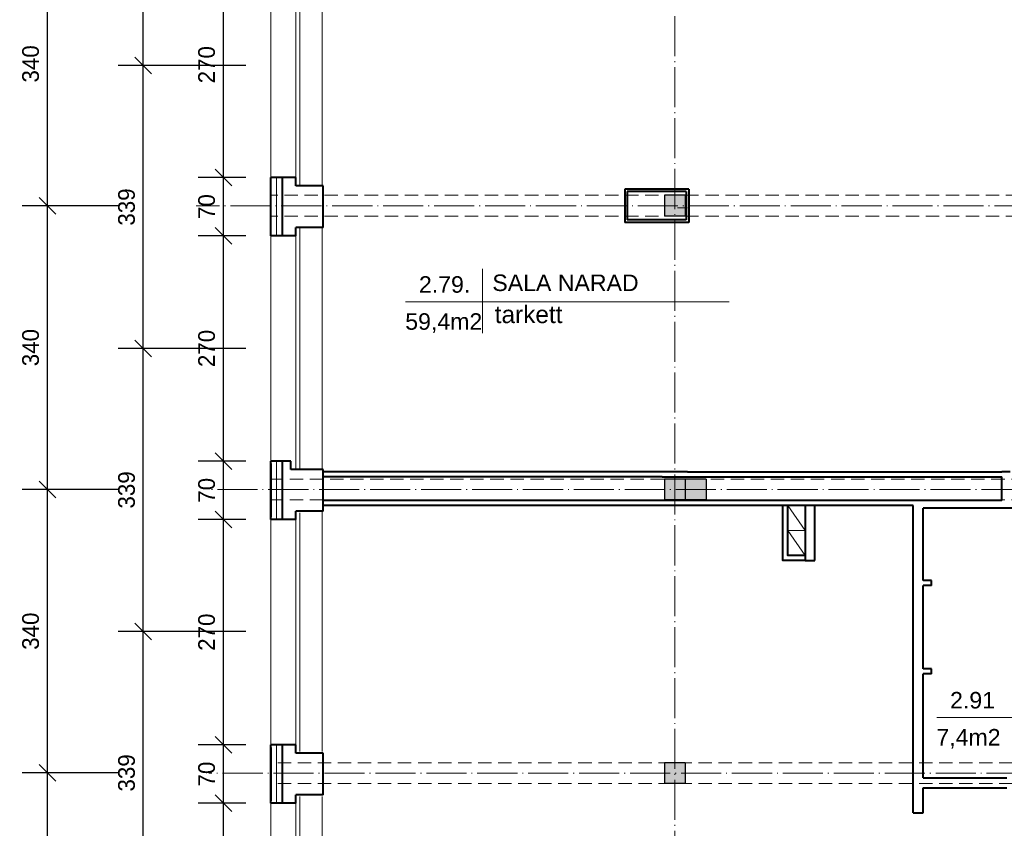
# Model space of a CAD drawing. Header units: millimetres. Extents: x -32003 to -19505, y 17931 to 29358.
# Tile 6 of 92: x -28302 to -27123, y 21923 to 22892. Entities that reach past the tile are written whole.
import ezdxf

# ---------------------------------------------------------------- set-up
doc = ezdxf.new("R2010")
doc.units = ezdxf.units.MM
doc.header["$PDMODE"] = 3
for name, pattern in [('ACAD_ISO03W100', [30, 12, -18]), ('ACAD_ISO04W100', [30.5, 24, -3, 0.5, -3]), ('KRESKOWA_X2', [12, 8, -4])]:
    doc.linetypes.add(name, pattern=pattern)
for name, color, linetype, lineweight in [('_wymiary', 1, 'Continuous', 9), ('KOMINY', 43, 'Continuous', 15), ('opisy drzwi', 40, 'Continuous', 13), ('opisy pom', 3, 'Continuous', 18), ('przerywana', 7, 'KRESKOWA_X2', 5), ('sciany', 4, 'Continuous', 40), ('symetria', 7, 'ACAD_ISO03W100', 5), ('SZRAF', 51, 'Continuous', 9), ('słupy', 2, 'Continuous', 30), ('ściana', 4, 'Continuous', 40)]:
    doc.layers.add(name, color=color, linetype=linetype, lineweight=lineweight)
doc.styles.add('SYSTEM', font='TXT')
doc.linetypes.add('BATTING', pattern='A,0.0001,-0.1,[134,ltypeshp.shx,S=0.1,R=0,X=-0.1,Y=0],-0.2,[134,ltypeshp.shx,S=0.1,R=180,X=0.1,Y=0],-0.1', length=0.4001)
doc.dimstyles.new('Jacek2', dxfattribs={"dimscale": 2, "dimtxt": 10, "dimasz": 10, "dimexe": 15, "dimexo": 15, "dimgap": 5, "dimtad": 1, "dimdec": 0, "dimrnd": 0.5, "dimzin": 0, "dimdsep": 46, "dimtxsty": 'Standard', "dimblk": 'OBLIQUE', "dimcen": 0, "dimdle": 5, "dimadec": 1, "dimazin": 0, "dimtfac": 1, "dimtdec": 0, "dimtofl": 0, "dimtmove": 0, "dimatfit": 3, "dimfxl": 0, "dimtolj": 1, "dimtzin": 0, "dimarcsym": 0})

# ---------------------------------------------------------------- blocks, each defined once
blk = doc.blocks.new('_OBLIQUE')
at = {"color": 0, "linetype": 'ByBlock'}
blk.add_line((-0.5, -0.5), (0.5, 0.5), dxfattribs=at)
blk = doc.blocks.new('*D765')
at = {"layer": '_wymiary', "color": 0, "lineweight": -2}
for p, q in [((-28058.4, 21674.1), (-28058.4, 21963.4)), ((-28031.7, 21953.4), (-28088.4, 21953.4)), ((-28031.7, 21684.1), (-28088.4, 21684.1))]:
    blk.add_line(p, q, dxfattribs=at)
at = {"layer": 'Defpoints', "color": 0}
for p in [(-28058.4, 21953.4), (-28001.7, 21953.4), (-28001.7, 21684.1)]:
    blk.add_point(p, dxfattribs=at)
at = {"layer": '_wymiary', "color": 0, "lineweight": -2, "xscale": 20, "yscale": 20, "zscale": 20}
for p, rotation in [((-28058.4, 21953.4), 90), ((-28058.4, 21684.1), 270)]:
    blk.add_blockref('_OBLIQUE', p, dxfattribs=dict(at, rotation=rotation))
at = {"layer": '_wymiary', "color": 0, "insert": (-28078.4, 21818.7), "char_height": 20, "attachment_point": 5, "rotation": 90}
blk.add_mtext('\\A1;270', dxfattribs=at)
blk = doc.blocks.new('*D766')
at = {"layer": '_wymiary', "color": 0, "lineweight": -2}
for p, q in [((-28058.4, 21943.4), (-28058.4, 22033.4)), ((-28031.7, 22023.4), (-28088.4, 22023.4)), ((-28031.7, 21953.4), (-28088.4, 21953.4))]:
    blk.add_line(p, q, dxfattribs=at)
at = {"layer": 'Defpoints', "color": 0}
for p in [(-28058.4, 22023.4), (-28001.7, 22023.4), (-28001.7, 21953.4)]:
    blk.add_point(p, dxfattribs=at)
at = {"layer": '_wymiary', "color": 0, "lineweight": -2, "xscale": 20, "yscale": 20, "zscale": 20}
for p, rotation in [((-28058.4, 22023.4), 90), ((-28058.4, 21953.4), 270)]:
    blk.add_blockref('_OBLIQUE', p, dxfattribs=dict(at, rotation=rotation))
at = {"layer": '_wymiary', "color": 0, "insert": (-28078.4, 21988.4), "char_height": 20, "attachment_point": 5, "rotation": 90}
blk.add_mtext('\\A1;70', dxfattribs=at)
blk = doc.blocks.new('*D767')
at = {"layer": '_wymiary', "color": 0, "lineweight": -2}
for p, q in [((-28058.4, 22013.4), (-28058.4, 22303.4)), ((-28031.7, 22293.4), (-28088.4, 22293.4)), ((-28031.7, 22023.4), (-28088.4, 22023.4))]:
    blk.add_line(p, q, dxfattribs=at)
at = {"layer": 'Defpoints', "color": 0}
for p in [(-28058.4, 22293.4), (-28001.7, 22293.4), (-28001.7, 22023.4)]:
    blk.add_point(p, dxfattribs=at)
at = {"layer": '_wymiary', "color": 0, "lineweight": -2, "xscale": 20, "yscale": 20, "zscale": 20}
for p, rotation in [((-28058.4, 22293.4), 90), ((-28058.4, 22023.4), 270)]:
    blk.add_blockref('_OBLIQUE', p, dxfattribs=dict(at, rotation=rotation))
at = {"layer": '_wymiary', "color": 0, "insert": (-28078.4, 22158.4), "char_height": 20, "attachment_point": 5, "rotation": 90}
blk.add_mtext('\\A1;270', dxfattribs=at)
blk = doc.blocks.new('*D768')
at = {"layer": '_wymiary', "color": 0, "lineweight": -2}
for p, q in [((-28058.4, 22283.4), (-28058.4, 22373.4)), ((-28031.7, 22363.4), (-28088.4, 22363.4)), ((-28031.7, 22293.4), (-28088.4, 22293.4))]:
    blk.add_line(p, q, dxfattribs=at)
at = {"layer": 'Defpoints', "color": 0}
for p in [(-28058.4, 22363.4), (-28001.7, 22363.4), (-28001.7, 22293.4)]:
    blk.add_point(p, dxfattribs=at)
at = {"layer": '_wymiary', "color": 0, "lineweight": -2, "xscale": 20, "yscale": 20, "zscale": 20}
for p, rotation in [((-28058.4, 22363.4), 90), ((-28058.4, 22293.4), 270)]:
    blk.add_blockref('_OBLIQUE', p, dxfattribs=dict(at, rotation=rotation))
at = {"layer": '_wymiary', "color": 0, "insert": (-28078.4, 22328.4), "char_height": 20, "attachment_point": 5, "rotation": 90}
blk.add_mtext('\\A1;70', dxfattribs=at)
blk = doc.blocks.new('*D769')
at = {"layer": '_wymiary', "color": 0, "lineweight": -2}
for p, q in [((-28058.4, 22353.4), (-28058.4, 22643.4)), ((-28031.7, 22633.4), (-28088.4, 22633.4)), ((-28031.7, 22363.4), (-28088.4, 22363.4))]:
    blk.add_line(p, q, dxfattribs=at)
at = {"layer": 'Defpoints', "color": 0}
for p in [(-28058.4, 22633.4), (-28001.7, 22633.4), (-28001.7, 22363.4)]:
    blk.add_point(p, dxfattribs=at)
at = {"layer": '_wymiary', "color": 0, "lineweight": -2, "xscale": 20, "yscale": 20, "zscale": 20}
for p, rotation in [((-28058.4, 22633.4), 90), ((-28058.4, 22363.4), 270)]:
    blk.add_blockref('_OBLIQUE', p, dxfattribs=dict(at, rotation=rotation))
at = {"layer": '_wymiary', "color": 0, "insert": (-28078.4, 22498.4), "char_height": 20, "attachment_point": 5, "rotation": 90}
blk.add_mtext('\\A1;270', dxfattribs=at)
blk = doc.blocks.new('*D770')
at = {"layer": '_wymiary', "color": 0, "lineweight": -2}
for p, q in [((-28058.4, 22623.4), (-28058.4, 22713.4)), ((-28031.7, 22703.4), (-28088.4, 22703.4)), ((-28031.7, 22633.4), (-28088.4, 22633.4))]:
    blk.add_line(p, q, dxfattribs=at)
at = {"layer": 'Defpoints', "color": 0}
for p in [(-28058.4, 22703.4), (-28001.7, 22703.4), (-28001.7, 22633.4)]:
    blk.add_point(p, dxfattribs=at)
at = {"layer": '_wymiary', "color": 0, "lineweight": -2, "xscale": 20, "yscale": 20, "zscale": 20}
for p, rotation in [((-28058.4, 22703.4), 90), ((-28058.4, 22633.4), 270)]:
    blk.add_blockref('_OBLIQUE', p, dxfattribs=dict(at, rotation=rotation))
at = {"layer": '_wymiary', "color": 0, "insert": (-28078.4, 22668.4), "char_height": 20, "attachment_point": 5, "rotation": 90}
blk.add_mtext('\\A1;70', dxfattribs=at)
blk = doc.blocks.new('*D771')
at = {"layer": '_wymiary', "color": 0, "lineweight": -2}
for p, q in [((-28058.4, 22693.4), (-28058.4, 22983.4)), ((-28031.7, 22973.4), (-28088.4, 22973.4)), ((-28031.7, 22703.4), (-28088.4, 22703.4))]:
    blk.add_line(p, q, dxfattribs=at)
at = {"layer": 'Defpoints', "color": 0}
for p in [(-28058.4, 22973.4), (-28001.7, 22973.4), (-28001.7, 22703.4)]:
    blk.add_point(p, dxfattribs=at)
at = {"layer": '_wymiary', "color": 0, "lineweight": -2, "xscale": 20, "yscale": 20, "zscale": 20}
for p, rotation in [((-28058.4, 22973.4), 90), ((-28058.4, 22703.4), 270)]:
    blk.add_blockref('_OBLIQUE', p, dxfattribs=dict(at, rotation=rotation))
at = {"layer": '_wymiary', "color": 0, "insert": (-28078.4, 22838.4), "char_height": 20, "attachment_point": 5, "rotation": 90}
blk.add_mtext('\\A1;270', dxfattribs=at)
blk = doc.blocks.new('*D775')
at = {"layer": '_wymiary', "color": 0, "lineweight": -2}
for p, q in [((-28154.3, 21810.2), (-28154.3, 22169.4)), ((-28031.7, 22159.4), (-28184.3, 22159.4)), ((-28031.7, 21820.2), (-28184.3, 21820.2))]:
    blk.add_line(p, q, dxfattribs=at)
at = {"layer": 'Defpoints', "color": 0}
for p in [(-28154.3, 22159.4), (-28001.7, 22159.4), (-28001.7, 21820.2)]:
    blk.add_point(p, dxfattribs=at)
at = {"layer": '_wymiary', "color": 0, "lineweight": -2, "xscale": 20, "yscale": 20, "zscale": 20}
for p, rotation in [((-28154.3, 22159.4), 90), ((-28154.3, 21820.2), 270)]:
    blk.add_blockref('_OBLIQUE', p, dxfattribs=dict(at, rotation=rotation))
at = {"layer": '_wymiary', "color": 0, "insert": (-28174.3, 21989.8), "char_height": 20, "attachment_point": 5, "rotation": 90}
blk.add_mtext('\\A1;339', dxfattribs=at)
blk = doc.blocks.new('*D776')
at = {"layer": '_wymiary', "color": 0, "lineweight": -2}
for p, q in [((-28154.3, 22149.4), (-28154.3, 22508.4)), ((-28031.7, 22498.4), (-28184.3, 22498.4)), ((-28031.7, 22159.4), (-28184.3, 22159.4))]:
    blk.add_line(p, q, dxfattribs=at)
at = {"layer": 'Defpoints', "color": 0}
for p in [(-28154.3, 22498.4), (-28001.7, 22498.4), (-28001.7, 22159.4)]:
    blk.add_point(p, dxfattribs=at)
at = {"layer": '_wymiary', "color": 0, "lineweight": -2, "xscale": 20, "yscale": 20, "zscale": 20}
for p, rotation in [((-28154.3, 22498.4), 90), ((-28154.3, 22159.4), 270)]:
    blk.add_blockref('_OBLIQUE', p, dxfattribs=dict(at, rotation=rotation))
at = {"layer": '_wymiary', "color": 0, "insert": (-28174.3, 22328.9), "char_height": 20, "attachment_point": 5, "rotation": 90}
blk.add_mtext('\\A1;339', dxfattribs=at)
blk = doc.blocks.new('*D777')
at = {"layer": '_wymiary', "color": 0, "lineweight": -2}
for p, q in [((-28154.3, 22488.4), (-28154.3, 22847.4)), ((-28031.7, 22837.4), (-28184.3, 22837.4)), ((-28031.7, 22498.4), (-28184.3, 22498.4))]:
    blk.add_line(p, q, dxfattribs=at)
at = {"layer": 'Defpoints', "color": 0}
for p in [(-28154.3, 22837.4), (-28001.7, 22837.4), (-28001.7, 22498.4)]:
    blk.add_point(p, dxfattribs=at)
at = {"layer": '_wymiary', "color": 0, "lineweight": -2, "xscale": 20, "yscale": 20, "zscale": 20}
for p, rotation in [((-28154.3, 22837.4), 90), ((-28154.3, 22498.4), 270)]:
    blk.add_blockref('_OBLIQUE', p, dxfattribs=dict(at, rotation=rotation))
at = {"layer": '_wymiary', "color": 0, "insert": (-28174.3, 22667.9), "char_height": 20, "attachment_point": 5, "rotation": 90}
blk.add_mtext('\\A1;339', dxfattribs=at)
blk = doc.blocks.new('*D969')
at = {"layer": '_wymiary', "color": 0, "lineweight": -2}
for p, q in [((-28154.3, 22827.4), (-28154.3, 23100.9)), ((-28031.7, 23090.9), (-28184.3, 23090.9)), ((-28031.7, 22837.4), (-28184.3, 22837.4))]:
    blk.add_line(p, q, dxfattribs=at)
at = {"layer": 'Defpoints', "color": 0}
for p in [(-28154.3, 23090.9), (-28001.7, 23090.9), (-28001.7, 22837.4)]:
    blk.add_point(p, dxfattribs=at)
at = {"layer": '_wymiary', "color": 0, "lineweight": -2, "xscale": 20, "yscale": 20, "zscale": 20}
for p, rotation in [((-28154.3, 23090.9), 90), ((-28154.3, 22837.4), 270)]:
    blk.add_blockref('_OBLIQUE', p, dxfattribs=dict(at, rotation=rotation))
at = {"layer": '_wymiary', "color": 0, "insert": (-28174.3, 22964.1), "char_height": 20, "attachment_point": 5, "rotation": 90}
blk.add_mtext('\\A1;254', dxfattribs=at)
blk = doc.blocks.new('*D779')
at = {"layer": '_wymiary', "color": 0, "lineweight": -2}
for p, q in [((-28269.2, 21640.7), (-28269.2, 21999.8)), ((-28184.3, 21989.8), (-28299.2, 21989.8)), ((-28184.3, 21650.7), (-28299.2, 21650.7))]:
    blk.add_line(p, q, dxfattribs=at)
at = {"layer": 'Defpoints', "color": 0}
for p in [(-28269.2, 21989.8), (-28154.3, 21989.8), (-28154.3, 21650.7)]:
    blk.add_point(p, dxfattribs=at)
at = {"layer": '_wymiary', "color": 0, "lineweight": -2, "xscale": 20, "yscale": 20, "zscale": 20}
for p, rotation in [((-28269.2, 21989.8), 90), ((-28269.2, 21650.7), 270)]:
    blk.add_blockref('_OBLIQUE', p, dxfattribs=dict(at, rotation=rotation))
at = {"layer": '_wymiary', "color": 0, "insert": (-28289.2, 21820.3), "char_height": 20, "attachment_point": 5, "rotation": 90}
blk.add_mtext('\\A1;340', dxfattribs=at)
blk = doc.blocks.new('*D780')
at = {"layer": '_wymiary', "color": 0, "lineweight": -2}
for p, q in [((-28269.2, 21979.8), (-28269.2, 22339.4)), ((-28184.3, 22329.4), (-28299.2, 22329.4)), ((-28184.3, 21989.8), (-28299.2, 21989.8))]:
    blk.add_line(p, q, dxfattribs=at)
at = {"layer": 'Defpoints', "color": 0}
for p in [(-28269.2, 22329.4), (-28154.3, 22329.4), (-28154.3, 21989.8)]:
    blk.add_point(p, dxfattribs=at)
at = {"layer": '_wymiary', "color": 0, "lineweight": -2, "xscale": 20, "yscale": 20, "zscale": 20}
for p, rotation in [((-28269.2, 22329.4), 90), ((-28269.2, 21989.8), 270)]:
    blk.add_blockref('_OBLIQUE', p, dxfattribs=dict(at, rotation=rotation))
at = {"layer": '_wymiary', "color": 0, "insert": (-28289.2, 22159.6), "char_height": 20, "attachment_point": 5, "rotation": 90}
blk.add_mtext('\\A1;340', dxfattribs=at)
blk = doc.blocks.new('*D781')
at = {"layer": '_wymiary', "color": 0, "lineweight": -2}
for p, q in [((-28269.2, 22319.4), (-28269.2, 22679.4)), ((-28184.3, 22669.4), (-28299.2, 22669.4)), ((-28184.3, 22329.4), (-28299.2, 22329.4))]:
    blk.add_line(p, q, dxfattribs=at)
at = {"layer": 'Defpoints', "color": 0}
for p in [(-28269.2, 22669.4), (-28154.3, 22669.4), (-28154.3, 22329.4)]:
    blk.add_point(p, dxfattribs=at)
at = {"layer": '_wymiary', "color": 0, "lineweight": -2, "xscale": 20, "yscale": 20, "zscale": 20}
for p, rotation in [((-28269.2, 22669.4), 90), ((-28269.2, 22329.4), 270)]:
    blk.add_blockref('_OBLIQUE', p, dxfattribs=dict(at, rotation=rotation))
at = {"layer": '_wymiary', "color": 0, "insert": (-28289.2, 22499.4), "char_height": 20, "attachment_point": 5, "rotation": 90}
blk.add_mtext('\\A1;340', dxfattribs=at)
blk = doc.blocks.new('*D782')
at = {"layer": '_wymiary', "color": 0, "lineweight": -2}
for p, q in [((-28269.2, 22659.4), (-28269.2, 23019.4)), ((-28184.3, 23009.4), (-28299.2, 23009.4)), ((-28184.3, 22669.4), (-28299.2, 22669.4))]:
    blk.add_line(p, q, dxfattribs=at)
at = {"layer": 'Defpoints', "color": 0}
for p in [(-28269.2, 23009.4), (-28154.3, 23009.4), (-28154.3, 22669.4)]:
    blk.add_point(p, dxfattribs=at)
at = {"layer": '_wymiary', "color": 0, "lineweight": -2, "xscale": 20, "yscale": 20, "zscale": 20}
for p, rotation in [((-28269.2, 23009.4), 90), ((-28269.2, 22669.4), 270)]:
    blk.add_blockref('_OBLIQUE', p, dxfattribs=dict(at, rotation=rotation))
at = {"layer": '_wymiary', "color": 0, "insert": (-28289.2, 22839.4), "char_height": 20, "attachment_point": 5, "rotation": 90}
blk.add_mtext('\\A1;340', dxfattribs=at)

msp = doc.modelspace()

# ---------------------------------------------------------------- hatches: boundary and pattern name
at = {"layer": 'SZRAF', "ltscale": 0.5}
h = msp.add_hatch(color=256, dxfattribs=at)
h.paths.add_polyline_path([(-27505.2, 22656.9), (-27505.2, 22669.4), (-27517.7, 22669.4), (-27517.7, 22656.9), (-27512.7, 22656.9)])
h.paths.add_polyline_path([(-27517.7, 22656.9), (-27517.7, 22669.4), (-27530.2, 22669.4), (-27530.2, 22656.9)])
h.paths.add_polyline_path([(-27517.7, 22681.9), (-27530.2, 22681.9), (-27530.2, 22669.4), (-27517.7, 22669.4)])
h.paths.add_polyline_path([(-27517.7, 22681.9), (-27517.7, 22669.4), (-27505.2, 22669.4), (-27505.2, 22681.9)])
h = msp.add_hatch(color=256, dxfattribs=at)
h.paths.add_polyline_path([(-27505.2, 22316.9), (-27505.2, 22329.4), (-27517.7, 22329.4), (-27517.7, 22316.9), (-27512.7, 22316.9)])
h.paths.add_polyline_path([(-27517.7, 22316.9), (-27517.7, 22329.4), (-27530.2, 22329.4), (-27530.2, 22316.9)])
h.paths.add_polyline_path([(-27517.7, 22341.9), (-27530.2, 22341.9), (-27530.2, 22329.4), (-27517.7, 22329.4)])
h.paths.add_polyline_path([(-27517.7, 22341.9), (-27517.7, 22329.4), (-27505.2, 22329.4), (-27505.2, 22341.9)])
h = msp.add_hatch(color=256, dxfattribs=at)
h.paths.add_polyline_path([(-27480.2, 22316.9), (-27480.2, 22329.4), (-27492.7, 22329.4), (-27492.7, 22316.9), (-27487.7, 22316.9)])
h.paths.add_polyline_path([(-27492.7, 22316.9), (-27492.7, 22329.4), (-27505.2, 22329.4), (-27505.2, 22316.9)])
h.paths.add_polyline_path([(-27492.7, 22341.9), (-27505.2, 22341.9), (-27505.2, 22329.4), (-27492.7, 22329.4)])
h.paths.add_polyline_path([(-27492.7, 22341.9), (-27492.7, 22329.4), (-27480.2, 22329.4), (-27480.2, 22341.9)])
h = msp.add_hatch(color=256, dxfattribs=at)
h.paths.add_polyline_path([(-27505.2, 21976.9), (-27505.2, 21989.4), (-27517.7, 21989.4), (-27517.7, 21976.9), (-27512.7, 21976.9)])
h.paths.add_polyline_path([(-27517.7, 21976.9), (-27517.7, 21989.4), (-27530.2, 21989.4), (-27530.2, 21976.9)])
h.paths.add_polyline_path([(-27517.7, 22001.9), (-27530.2, 22001.9), (-27530.2, 21989.4), (-27517.7, 21989.4)])
h.paths.add_polyline_path([(-27517.7, 22001.9), (-27517.7, 21989.4), (-27505.2, 21989.4), (-27505.2, 22001.9)])

# ---------------------------------------------------------------- linework, layer by layer
at = {"layer": 'KOMINY', "lineweight": 18}
for p, q in [((-27382.5, 22310.4), (-27361.5, 22280.4)), ((-27382.5, 22280.4), (-27361.5, 22250.4))]:
    msp.add_line(p, q, dxfattribs=at)
for points in [[(-27382.5, 22310.4), (-27361.5, 22310.4), (-27361.5, 22280.4), (-27382.5, 22280.4)], [(-27382.5, 22280.4), (-27361.5, 22280.4), (-27361.5, 22250.4), (-27382.5, 22250.4)]]:
    msp.add_lwpolyline(points, close=True, dxfattribs=at)
at = {"layer": 'opisy drzwi'}
for p, q in [((-28001.7, 22983.4), (-28001.7, 22693.4)), ((-27971.7, 22983.4), (-27971.7, 22693.4)), ((-27966.7, 22983.4), (-27966.7, 22693.4)), ((-27940.2, 22983.4), (-27940.2, 22693.4)), ((-27971.7, 22643.4), (-27971.7, 22353.4)), ((-27966.7, 22643.4), (-27966.7, 22353.4)), ((-27940.2, 22643.4), (-27940.2, 22353.4)), ((-28001.7, 22360.4), (-28001.7, 22638.4)), ((-27966.7, 22301.4), (-27966.7, 22015.4)), ((-27940.2, 22303.4), (-27940.2, 22015.4)), ((-28001.7, 22296.4), (-28001.7, 22020.4)), ((-27971.7, 22296.4), (-27971.7, 22015.4)), ((-28001.7, 21956.4), (-28001.7, 21682.1)), ((-27971.7, 21956.4), (-27971.7, 21677.1)), ((-27966.7, 21961.4), (-27966.7, 21677.1)), ((-27940.2, 21961.4), (-27940.2, 21677.1))]:
    msp.add_line(p, q, dxfattribs=at)
at = {"layer": 'opisy pom'}
for p, q in [((-27748.1, 22593.8), (-27748.1, 22516.8)), ((-27840.1, 22554.2), (-27452.7, 22554.2)), ((-27204.1, 22056), (-27010.4, 22056))]:
    msp.add_line(p, q, dxfattribs=at)
at = {"layer": 'przerywana', "ltscale": 2}
for p, q in [((-26097.2, 22681.9), (-28001.7, 22681.9)), ((-26097.2, 22656.9), (-28001.7, 22656.9)), ((-21506.7, 22341.9), (-28001.7, 22341.9)), ((-21506.7, 22316.9), (-28001.7, 22316.9)), ((-25937.3, 22001.9), (-28002.7, 22001.9)), ((-25937.3, 21976.9), (-28002.7, 21976.9))]:
    msp.add_line(p, q, dxfattribs=at)
at = {"layer": 'sciany'}
msp.add_line((-27116.1, 22350.4), (-27126.1, 22350.4), dxfattribs=at)
at = {"layer": 'symetria', "linetype": 'ACAD_ISO04W100', "ltscale": 2}
for p, q in [((-27517.7, 21567.5), (-27517.7, 26437.9)), ((-25928, 22669.4), (-28091, 22669.4)), ((-21490.6, 22329.4), (-28075.9, 22329.4)), ((-25937.3, 21989.4), (-28075.9, 21989.4))]:
    msp.add_line(p, q, dxfattribs=at)
at = {"layer": 'symetria'}
msp.add_line((-27502.7, 22666.9), (-27532.7, 22666.9), dxfattribs=at)
at = {"layer": 'SZRAF', "linetype": 'BATTING', "ltscale": 14}
for p, q in [((-27994.7, 22633.4), (-27994.7, 22703.4)), ((-27994.7, 22293.4), (-27994.7, 22363.4)), ((-27994.7, 21953.4), (-27994.7, 22023.4))]:
    msp.add_line(p, q, dxfattribs=at)
at = {"layer": 'słupy'}
for p, q in [((-27505.2, 22681.9), (-27530.2, 22681.9)), ((-27530.2, 22681.9), (-27530.2, 22656.9)), ((-27505.2, 22681.9), (-27505.2, 22656.9)), ((-27505.2, 22656.9), (-27530.2, 22656.9)), ((-27505.2, 22341.9), (-27530.2, 22341.9)), ((-27530.2, 22341.9), (-27530.2, 22316.9)), ((-27505.2, 22341.9), (-27505.2, 22316.9)), ((-27480.2, 22341.9), (-27505.2, 22341.9)), ((-27505.2, 22341.9), (-27505.2, 22316.9)), ((-27480.2, 22341.9), (-27502.7, 22341.9)), ((-27480.2, 22341.9), (-27480.2, 22316.9)), ((-27505.2, 22316.9), (-27530.2, 22316.9)), ((-27480.2, 22316.9), (-27505.2, 22316.9)), ((-27505.2, 22001.9), (-27530.2, 22001.9)), ((-27530.2, 22001.9), (-27530.2, 21976.9)), ((-27505.2, 22001.9), (-27505.2, 21976.9)), ((-27505.2, 21976.9), (-27530.2, 21976.9))]:
    msp.add_line(p, q, dxfattribs=at)
at = {"layer": 'ściana'}
for p, q in [((-28001.7, 22633.4), (-28001.7, 22703.4)), ((-27971.7, 22703.4), (-28001.7, 22703.4)), ((-27987.7, 22633.4), (-27987.7, 22703.4)), ((-27971.7, 22693.4), (-27971.7, 22703.4)), ((-27938.7, 22693.4), (-27971.7, 22693.4)), ((-27938.7, 22643.4), (-27938.7, 22693.4)), ((-27577.7, 22689.4), (-27577.7, 22649.4)), ((-27501.1, 22689.4), (-27577.7, 22689.4)), ((-27501.1, 22689.4), (-27501.1, 22649.4)), ((-27504.1, 22686.4), (-27574.7, 22686.4)), ((-27574.7, 22686.4), (-27574.7, 22652.4)), ((-27504.1, 22686.4), (-27504.1, 22652.4)), ((-27987.7, 22633.4), (-27987.7, 22668.4)), ((-27504.1, 22652.4), (-27574.7, 22652.4)), ((-27949.7, 22643.4), (-27971.7, 22643.4)), ((-27971.7, 22633.4), (-27971.7, 22643.4)), ((-27971.7, 22633.4), (-27971.7, 22643.4)), ((-27938.7, 22643.4), (-27971.7, 22643.4)), ((-27501.1, 22649.4), (-27577.7, 22649.4)), ((-27971.7, 22633.4), (-28001.7, 22633.4)), ((-27971.7, 22633.4), (-27987.7, 22633.4)), ((-28001.7, 22293.4), (-28001.7, 22363.4)), ((-27977.7, 22363.4), (-28001.7, 22363.4)), ((-27987.7, 22293.4), (-27987.7, 22363.4)), ((-27977.7, 22353.4), (-27977.7, 22363.4)), ((-27986.7, 22355.4), (-27986.7, 22355.4)), ((-27938.7, 22353.4), (-27977.7, 22353.4)), ((-27938.7, 22303.4), (-27938.7, 22353.4)), ((-27502.7, 22350.4), (-27938.7, 22350.4)), ((-27502.7, 22350.4), (-27126.1, 22350.4)), ((-27116.1, 22350.4), (-27126.1, 22350.4)), ((-27532.7, 22344.4), (-27938.7, 22344.4)), ((-27532.7, 22344.4), (-27126.1, 22344.4)), ((-27126.1, 22316.4), (-27126.1, 22344.4)), ((-27987.7, 22293.4), (-27987.7, 22328.4)), ((-27532.7, 22316.4), (-27938.7, 22316.4)), ((-27502.7, 22310.4), (-27938.7, 22310.4)), ((-27126.1, 22316.4), (-27532.7, 22316.4)), ((-27232.2, 22310.4), (-27502.7, 22310.4)), ((-27232.2, 21941.9), (-27232.2, 22310.4)), ((-27949.7, 22303.4), (-27971.7, 22303.4)), ((-27971.7, 22293.4), (-27971.7, 22303.4)), ((-27971.7, 22293.4), (-27971.7, 22303.4)), ((-27938.7, 22303.4), (-27971.7, 22303.4)), ((-27220.2, 22220.4), (-27220.2, 22306.9)), ((-26983.7, 22306.9), (-27220.2, 22306.9)), ((-27971.7, 22293.4), (-28001.7, 22293.4)), ((-27971.7, 22293.4), (-27987.7, 22293.4)), ((-27210.2, 22220.4), (-27220.2, 22220.4)), ((-27210.2, 22214.4), (-27210.2, 22220.4)), ((-27210.2, 22214.4), (-27220.2, 22214.4)), ((-27220.2, 22114.4), (-27220.2, 22214.4)), ((-27210.2, 22114.4), (-27220.2, 22114.4)), ((-27210.2, 22108.4), (-27210.2, 22114.4)), ((-27220.2, 21983.9), (-27220.2, 22108.4)), ((-27210.2, 22108.4), (-27220.2, 22108.4)), ((-28001.7, 21953.4), (-28001.7, 22023.4)), ((-27971.7, 22023.4), (-28001.7, 22023.4)), ((-27987.7, 21953.4), (-27987.7, 22023.4)), ((-27986.7, 22015.4), (-27986.7, 22015.4)), ((-27971.7, 22013.4), (-27971.7, 22023.4)), ((-27938.7, 22013.4), (-27971.7, 22013.4)), ((-27938.7, 21963.4), (-27938.7, 22013.4)), ((-27987.7, 21953.4), (-27987.7, 21988.4)), ((-27220.2, 21983.9), (-27120.2, 21983.9)), ((-27220.2, 21941.9), (-27220.2, 21971.9)), ((-27220.2, 21971.9), (-27120.2, 21971.9)), ((-27949.7, 21963.4), (-27971.7, 21963.4)), ((-27971.7, 21953.4), (-27971.7, 21963.4)), ((-27971.7, 21953.4), (-27971.7, 21963.4)), ((-27938.7, 21963.4), (-27971.7, 21963.4)), ((-27971.7, 21953.4), (-28001.7, 21953.4)), ((-27971.7, 21953.4), (-27987.7, 21953.4)), ((-27232.2, 21941.9), (-27220.2, 21941.9))]:
    msp.add_line(p, q, dxfattribs=at)
at = {"layer": 'ściana', "ltscale": 0.5}
for p, q in [((-28001.7, 22674.9), (-28001.7, 22674.9)), ((-27986.7, 22674.9), (-27986.7, 22674.9)), ((-28001.7, 22360.4), (-28001.7, 22296.4)), ((-27986.7, 22301.4), (-27986.7, 22301.4)), ((-28001.7, 22020.4), (-28001.7, 21956.4))]:
    msp.add_line(p, q, dxfattribs=at)
for points in [[(-27361.5, 22244.4), (-27388.5, 22244.4), (-27388.5, 22310.4)], [(-27361.5, 22250.4), (-27382.5, 22250.4), (-27382.5, 22310.4)]]:
    msp.add_lwpolyline(points, dxfattribs=at)
msp.add_lwpolyline([(-27350.2, 22244.4), (-27350.2, 22310.4), (-27361.5, 22310.4), (-27361.5, 22244.4)], close=True, dxfattribs=at)

# ---------------------------------------------------------------- texts
at = {"layer": 'opisy pom', "attachment_point": 1, "style": 'SYSTEM'}
for s, insert, char_height in [('{\\fArial|b0|i0|c238|p34;2.79.}', (-27824.2, 22585), 19.8), ('{\\fArial|b0|i0|c238|p34;SALA NARAD}', (-27736.3, 22587), 19.8), ('{\\fArial|b0|i0|c238|p34;tarkett}', (-27733.4, 22549.7), 20.9), ('{\\fArial|b0|i0|c238|p34;59,4m2  }', (-27840.6, 22540.6), 19.8), ('{\\fArial|b0|i0|c238|p34;2.91}', (-27188.1, 22086.8), 19.8), ('{\\fArial|b0|i0|c238|p34;7,4m2  }', (-27204.5, 22042.4), 19.8)]:
    msp.add_mtext(s, dxfattribs=dict(at, insert=insert, char_height=char_height))

# ---------------------------------------------------------------- dimensions: what is measured, and where the dimension line sits
at = {"layer": '_wymiary'}
for base, p1, p2, angle, picture, middle in [((-28154.34828, 23090.86617), (-28001.66789, 22837.36616), (-28001.66789, 23090.86617), 90, '*D969', (-28174.34828, 22964.11616)), ((-28269.2, 23009.4), (-28154.3, 22669.4), (-28154.3, 23009.4), 90, '*D782', (-28289.2, 22839.4)), ((-28058.4, 22973.4), (-28001.7, 22703.4), (-28001.7, 22973.4), 270, '*D771', (-28078.4, 22838.4)), ((-28154.3, 22837.4), (-28001.7, 22498.4), (-28001.7, 22837.4), 90, '*D777', (-28174.3, 22667.9)), ((-28058.4, 22703.4), (-28001.7, 22633.4), (-28001.7, 22703.4), 270, '*D770', (-28078.4, 22668.4)), ((-28269.2, 22669.4), (-28154.3, 22329.4), (-28154.3, 22669.4), 90, '*D781', (-28289.2, 22499.4)), ((-28058.4, 22633.4), (-28001.7, 22363.4), (-28001.7, 22633.4), 270, '*D769', (-28078.4, 22498.4)), ((-28154.3, 22498.4), (-28001.7, 22159.4), (-28001.7, 22498.4), 90, '*D776', (-28174.3, 22328.9)), ((-28058.4, 22363.4), (-28001.7, 22293.4), (-28001.7, 22363.4), 270, '*D768', (-28078.4, 22328.4)), ((-28269.2, 22329.4), (-28154.3, 21989.8), (-28154.3, 22329.4), 90, '*D780', (-28289.2, 22159.6)), ((-28058.4, 22293.4), (-28001.7, 22023.4), (-28001.7, 22293.4), 270, '*D767', (-28078.4, 22158.4)), ((-28154.3, 22159.4), (-28001.7, 21820.2), (-28001.7, 22159.4), 90, '*D775', (-28174.3, 21989.8)), ((-28058.4, 22023.4), (-28001.7, 21953.4), (-28001.7, 22023.4), 270, '*D766', (-28078.4, 21988.4)), ((-28058.4, 21953.4), (-28001.7, 21684.1), (-28001.7, 21953.4), 270, '*D765', (-28078.4, 21818.7))]:
    dim = msp.add_linear_dim(base=base, p1=p1, p2=p2, angle=angle, dimstyle='Jacek2', override={"dimtmove": 1}, dxfattribs=at)
    dim.commit()
    dim.dimension.update_dxf_attribs({"geometry": picture, "text_midpoint": middle})
dim = msp.add_linear_dim(base=(-28269.2, 21989.8), p1=(-28154.3, 21650.7), p2=(-28154.3, 21989.8), angle=90, text='340', dimstyle='Jacek2', override={"dimtmove": 1}, dxfattribs=at)
dim.commit()
dim.dimension.update_dxf_attribs({"geometry": '*D779', "text_midpoint": (-28289.2, 21820.3)})

doc.saveas('drawing.dxf')
